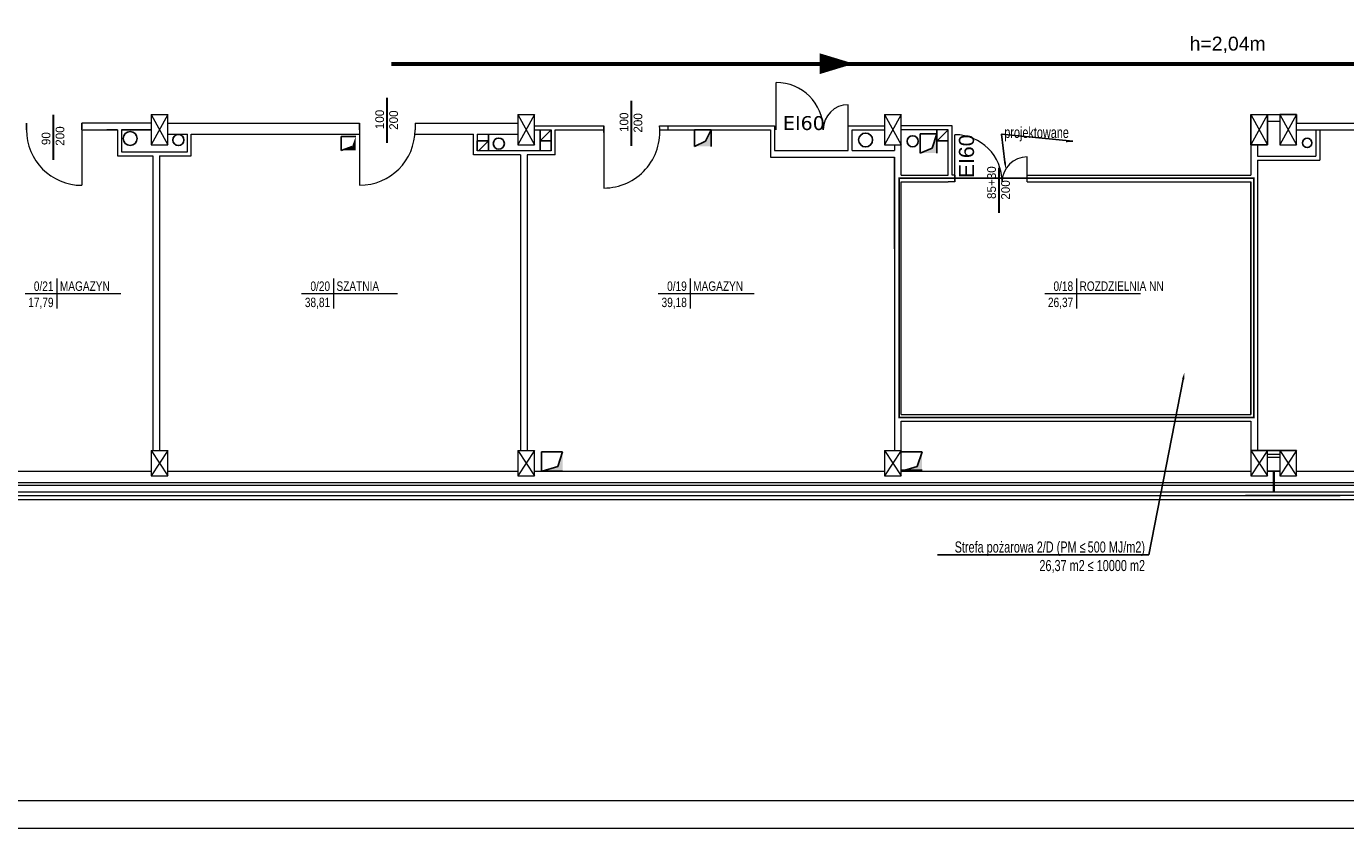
# Model space of a CAD drawing. Header units: millimetres. Extents: x 126553 to 403692, y -95821 to 38049.
# Tile 174 of 256: x 216120 to 218496, y 19222 to 20666. Entities that reach past the tile are written whole.
import ezdxf
from ezdxf import colors
from ezdxf.entities.mleader import LeaderData, LeaderLine
from ezdxf.enums import TextEntityAlignment as Align
from ezdxf.math import Vec2, Vec3

# ---------------------------------------------------------------- set-up
doc = ezdxf.new("R2010")
doc.units = ezdxf.units.MM
doc.linetypes.add('ACAD_ISO02W100', pattern=[15, 12, -3])
doc.layers.add('1  opis', color=9, linetype='Continuous')
doc.layers.add('WENTYLE_WADLIWE', color=1, linetype='Continuous')
for name, color, linetype, lineweight in [('_(06 GRUBA)', 7, 'Continuous', 40), ('docieplenie', 6, 'Continuous', 18), ('docieplenie zew.', 6, 'Continuous', 18), ('ewakaucja', 3, 'Continuous', 50), ('opisy', 7, 'Continuous', 18), ('ramki', 250, 'Continuous', 13), ('WAW_P-POŻ', 10, 'Continuous', 9), ('WYMIAR', 7, 'Continuous', 18), ('ŚCIANY CIENKIE', 7, 'Continuous', 18), ('ŚCIANY GRUBE', 7, 'Continuous', 20)]:
    doc.layers.add(name, color=color, linetype=linetype, lineweight=lineweight)
doc.layers.add('KOMINY', color=94, linetype='Continuous', plot=False)
doc.styles.add('Arial', font='arial.ttf')
doc.styles.add('ROMANS', font='romans.shx', dxfattribs={"width": 0.7})
doc.styles.add('STYLE1', font='txt', dxfattribs={"width": 0.8})
doc.linetypes.add('ZIGZAG', pattern='A,0.0001,-0.2,[131,LTYPESHP.SHX,S=0.2,R=0,X=-0.2,Y=0],-0.4,[131,LTYPESHP.SHX,S=0.2,R=180,X=0.2,Y=0],-0.2', length=0.8001)

# ---------------------------------------------------------------- blocks, each defined once
blk = doc.blocks.new('METKA')
for p, q in [((0, 26.9), (0, -26.9)), ((-57.4, 0), (115.4, 0))]:
    blk.add_line(p, q)
at = {"layer": 'opisy', "style": 'STYLE1', "width": 0.8, "flags": 4}
for tag, p in [('NUMER', (-6.1, 4.5)), ('POWIERZCHNIA', (-6, -24.6))]:
    blk.add_attdef(tag, text='', height=17, dxfattribs=at).set_placement(p, align=Align.RIGHT)
for tag, p in [('NAZWA', (5.3, 4.6)), ('POSADZKA', (5.6, -24.7))]:
    blk.add_attdef(tag, p, '', height=17, dxfattribs=at)

msp = doc.modelspace()

# ---------------------------------------------------------------- hatches: boundary and pattern name
at = {"layer": 'KOMINY'}
for points in [[(217353.05133, 20479.83764), (217343.05066, 20459.2614), (217323.05133, 20449.83764), (217353.05133, 20449.83764)], [(216713.05135, 20467.55019), (216706.54627, 20449.71402), (216687.05135, 20442.55019), (216713.05135, 20442.55019)], [(217750.93287, 20446.65275), (217729.65924, 20437.64152), (217759.65924, 20437.64152), (217759.65924, 20472.64152)], [(217085.6912, 19900.33763), (217076.74917, 19874.02157), (217048.71401, 19865.33763), (217085.6912, 19865.33763)], [(217733.05133, 19900.33763), (217724.1093, 19874.02157), (217696.07415, 19865.33763), (217733.05133, 19865.33763)]]:
    msp.add_hatch(color=0, dxfattribs=at).paths.add_polyline_path(points)

# ---------------------------------------------------------------- linework, layer by layer
at = {"layer": 'docieplenie', "color": 0, "linetype": 'ZIGZAG'}
for p, q in [((213326.54846, 19821.89515), (218486.05318, 19821.89515)), ((223705.54783, 19821.70602), (218315.06374, 19821.70602))]:
    msp.add_line(p, q, dxfattribs=at)
at = {"layer": 'docieplenie', "color": 0, "lineweight": 0}
for points in [[(217470.05133, 20479.83764), (217470.05133, 20564.83764)], [(217600.05133, 20479.83764), (217600.05133, 20524.83764)], [(216220.08673, 20479.81038), (216220.08673, 20379.81038)], [(216720.05133, 20479.83764), (216720.05133, 20379.83764)], [(217160.05133, 20474.83764), (217160.05133, 20374.83764)], [(217792.05133, 20385.83764), (217792.05133, 20470.83764)], [(217922.05133, 20385.83764), (217922.05133, 20430.83764)]]:
    msp.add_lwpolyline(points, dxfattribs=at)
at = {"layer": 'docieplenie', "color": 0, "lineweight": 30}
for points in [[(216769.89035, 20456.11714), (216769.89035, 20536.98508)], [(217209.89035, 20451.11714), (217209.89035, 20531.98508)], [(216169.172, 20425.90548), (216169.172, 20506.77342)], [(217871.79679, 20330.51034), (217871.79679, 20411.37828)]]:
    msp.add_lwpolyline(points, dxfattribs=at)
at = {"layer": 'docieplenie', "color": 0, "lineweight": 0}
for centre, radius, start, end in [((217470.05133, 20479.83764), 85, 0, 90), ((217600.05133, 20479.83764), 45, 90, 180), ((216220.08673, 20479.81038), 100, 180, 270), ((216720.05133, 20479.83764), 100, 270, 0), ((217159.62878, 20475.85778), 101.02102, 270.23966005, 6.23974054), ((217792.05133, 20385.83764), 85, 0, 90), ((217922.05133, 20385.83764), 45, 90, 180)]:
    msp.add_arc(centre, radius, start, end, dxfattribs=at)
at = {"layer": 'docieplenie zew.', "color": 0}
for p, q in [((213319.05133, 19814.33764), (218486.13472, 19814.33764)), ((218315.06374, 19814.33764), (223713.05133, 19814.33764))]:
    msp.add_line(p, q, dxfattribs=at)
at = {"layer": 'ewakaucja', "color": 3, "lineweight": 60}
for points in [[(216777.43791, 20598.59962), (217739.99903, 20598.59962)], [(217167.80869, 20598.59962), (218587.44757, 20598.59962)]]:
    msp.add_lwpolyline(points, dxfattribs=at)
msp.add_lwpolyline([(217610.23438, 20598.59962, 0, 37.5, 0), (217548.53114, 20598.59962, 37.5, 37.5, 0)], format="xyseb", dxfattribs=at)
at = {"layer": 'KOMINY', "color": 0}
for p, q in [((217065.05133, 20479.83764), (217045.05133, 20459.83764)), ((217065.05133, 20479.83764), (217045.05133, 20459.83764)), ((217045.05133, 20441.83764), (217045.05133, 20479.83764)), ((217065.05133, 20441.83764), (217065.05133, 20479.83764)), ((217323.05133, 20449.83764), (217323.05133, 20479.83764)), ((217353.05133, 20479.83764), (217323.05133, 20479.83764)), ((217353.05133, 20479.83764), (217343.05066, 20459.2614)), ((217353.05133, 20479.83764), (217353.05133, 20449.83764)), ((217759.65924, 20437.64152), (217759.65924, 20479.83764)), ((217780.05133, 20479.83764), (217760.05133, 20459.83764)), ((216687.05135, 20467.55019), (216687.05135, 20442.55019)), ((216713.05135, 20467.55019), (216687.05135, 20467.55019)), ((216687.05135, 20462.55019), (216687.05135, 20442.55019)), ((216687.05135, 20442.55019), (216687.05135, 20462.55019)), ((216932.05133, 20459.83764), (216952.05133, 20459.83764)), ((216932.05133, 20441.83764), (216932.05133, 20459.83764)), ((216952.05133, 20459.83764), (216934.05133, 20441.83764)), ((216952.05133, 20441.83764), (216952.05133, 20471.83764)), ((216952.05133, 20459.83764), (216952.05133, 20441.83764)), ((217065.05133, 20459.83764), (217045.05133, 20459.83764)), ((217065.05133, 20459.83764), (217045.05133, 20459.83764)), ((217343.05066, 20459.2614), (217323.05133, 20449.83764)), ((217729.65924, 20437.64152), (217729.65924, 20472.64152)), ((217729.65924, 20472.64152), (217759.65924, 20472.64152)), ((217759.65924, 20472.64152), (217750.93287, 20446.65275)), ((217760.05133, 20459.83764), (217780.05133, 20459.83764)), ((216706.54627, 20449.71402), (216687.05135, 20442.55019)), ((217750.93287, 20446.65275), (217729.65924, 20437.64152)), ((217085.6912, 19900.33763), (217047.6912, 19900.33763)), ((217047.6912, 19900.33763), (217047.6912, 19865.33764)), ((217085.6912, 19900.33763), (217076.74917, 19874.02157)), ((217733.05133, 19900.33763), (217695.05133, 19900.33763)), ((217733.05133, 19900.33763), (217724.1093, 19874.02157)), ((217047.6912, 19865.33764), (217048.71401, 19865.33763)), ((217076.74917, 19874.02157), (217048.71401, 19865.33763)), ((217048.71404, 19865.33764), (217085.69123, 19865.33764)), ((217724.1093, 19874.02157), (217696.07415, 19865.33763)), ((217696.07415, 19867.33763), (217733.05133, 19867.33763))]:
    msp.add_line(p, q, dxfattribs=at)
for centre, radius in [((216306.96476, 20463.9537), 12.5), ((216393.87981, 20461.27778), 10), ((216970.73267, 20454.85753), 10), ((217631.23277, 20461.40866), 12.5), ((217715.84905, 20459.08805), 10), ((218426.3646, 20456.02227), 8.37786)]:
    msp.add_circle(centre, radius, dxfattribs=at)
at = {"layer": 'ramki', "color": 0, "ltscale": 0.6}
for points in [[(212702.63626, 23422.30878), (225606.35159, 23422.30878), (225606.35159, 19222.30878), (212702.63626, 19222.30878)], [(212902.63626, 23372.30878), (225556.35159, 23372.30878), (225556.35159, 19272.30878), (212902.63626, 19272.30878)]]:
    msp.add_lwpolyline(points, close=True, dxfattribs=at)
at = {"layer": 'WAW_P-POŻ', "color": 1, "linetype": 'ACAD_ISO02W100', "ltscale": 2, "true_color": 0xff0000, "const_width": 3}
msp.add_lwpolyline([(217691.40591, 20392.40499), (218330.2074, 20392.40499), (218330.2074, 19961.94146), (217691.40591, 19961.94146)], close=True, dxfattribs=at)
at = {"layer": 'ŚCIANY CIENKIE', "color": 0}
for p, q in [((216375.05133, 20507.33764), (216345.05133, 20452.33764)), ((216345.05133, 20507.33764), (216375.05133, 20452.33764)), ((217035.05133, 20507.33764), (217005.05133, 20452.33764)), ((217005.05133, 20507.33764), (217035.05133, 20452.33764)), ((217695.05133, 20507.33764), (217665.05133, 20452.33764)), ((217665.05133, 20507.33764), (217695.05133, 20452.33764)), ((218325.05133, 20507.33764), (218355.05133, 20452.33764)), ((218355.05133, 20507.33764), (218325.05133, 20452.33764)), ((218355.05133, 20507.33764), (218325.05133, 20452.33764)), ((218325.05133, 20507.33764), (218355.05133, 20452.33764)), ((218407.05133, 20507.33764), (218377.05133, 20452.33764)), ((218377.05133, 20507.33764), (218407.05133, 20452.33764)), ((218377.05133, 20507.33764), (218407.05133, 20452.33764)), ((218407.05133, 20507.33764), (218377.05133, 20452.33764)), ((216345.05133, 19902.33764), (216375.05133, 19857.33764)), ((216375.05133, 19902.33764), (216345.05133, 19857.33764)), ((217035.05133, 19902.33764), (217005.05133, 19857.33764)), ((217005.05133, 19902.33764), (217035.05133, 19857.33764)), ((217695.05133, 19902.33764), (217665.05133, 19857.33764)), ((217665.05133, 19902.33764), (217695.05133, 19857.33764)), ((218355.05133, 19902.33764), (218325.05133, 19857.33764)), ((218325.05133, 19902.33764), (218355.05133, 19857.33764)), ((218355.05133, 19902.33764), (218325.05133, 19857.33764)), ((218325.05133, 19902.33764), (218355.05133, 19857.33764)), ((218407.05133, 19902.33764), (218377.05133, 19857.33764)), ((218377.05133, 19902.33764), (218407.05133, 19857.33764)), ((218407.05133, 19902.33764), (218377.05133, 19857.33764)), ((218377.05133, 19902.33764), (218407.05133, 19857.33764))]:
    msp.add_line(p, q, dxfattribs=at)
at = {"layer": 'ŚCIANY GRUBE', "color": 0}
for p, q in [((216345.05133, 20507.33764), (216375.05133, 20507.33764)), ((216345.05133, 20507.33764), (216345.05133, 20452.33764)), ((216375.05133, 20452.33764), (216375.05133, 20507.33764)), ((217005.05133, 20507.33764), (217005.05133, 20452.33764)), ((217005.05133, 20507.33764), (217035.05133, 20507.33764)), ((217035.05133, 20452.33764), (217035.05133, 20507.33764)), ((217665.05133, 20507.33764), (217665.05133, 20452.33764)), ((217665.05133, 20507.33764), (217695.05133, 20507.33764)), ((217695.05133, 20452.33764), (217695.05133, 20507.33764)), ((218325.05133, 20507.33764), (218355.05133, 20507.33764)), ((218325.05133, 20452.33764), (218325.05133, 20507.33764)), ((218325.05133, 20507.33764), (218325.05133, 20452.33764)), ((218325.05133, 20507.33764), (218355.05133, 20507.33764)), ((218355.05133, 20507.33764), (218355.05133, 20452.33764)), ((218355.05133, 20452.33764), (218355.05133, 20507.33764)), ((218355.05133, 20507.33764), (218377.05133, 20507.33764)), ((218355.05133, 20507.33764), (218377.05133, 20507.33764)), ((218377.05133, 20507.33764), (218377.05133, 20452.33764)), ((218407.05133, 20507.33764), (218377.05133, 20507.33764)), ((218377.05133, 20507.33764), (218407.05133, 20507.33764)), ((218377.05133, 20507.33764), (218377.05133, 20452.33764)), ((218407.05133, 20507.33764), (218407.05133, 20491.83764)), ((218407.05133, 20452.33764), (218407.05133, 20507.33764)), ((218407.05133, 20452.33764), (218407.05133, 20507.33764)), ((216120.08673, 20491.81038), (216120.08673, 20479.81038)), ((216120.08673, 20491.81038), (216120.08673, 20479.81038)), ((216120.12213, 20479.81038), (216120.12213, 20491.81038)), ((216120.12213, 20479.81038), (216120.12213, 20491.81038)), ((216120.12213, 20479.81038), (216120.12213, 20491.81038)), ((216120.12213, 20491.81038), (216120.12213, 20479.81038)), ((216345.05133, 20491.83764), (216220.08673, 20491.83764)), ((216220.08673, 20491.83764), (216220.08673, 20481.41894)), ((216220.08673, 20479.83764), (216220.08673, 20491.83764)), ((216220.08673, 20479.83764), (216284.15993, 20479.83764)), ((216284.15993, 20479.83764), (216265.05133, 20479.83764)), ((216284.15993, 20479.83764), (216284.15993, 20432.83764)), ((216345.05133, 20479.83764), (216291.15993, 20479.83764)), ((216291.15993, 20479.83764), (216291.15993, 20439.83764)), ((216291.15993, 20479.83764), (216345.05133, 20479.83764)), ((216375.05133, 20491.83764), (216599.55133, 20491.83764)), ((216375.05133, 20491.83764), (216720.05133, 20491.83764)), ((216720.05133, 20491.83764), (216720.05133, 20471.83764)), ((216720.05133, 20491.83764), (216720.05133, 20479.83764)), ((216720.05133, 20479.83764), (216720.05133, 20491.83764)), ((216720.05133, 20479.83764), (216720.05133, 20491.83764)), ((216720.05133, 20479.83764), (216720.05133, 20491.83764)), ((216720.05133, 20479.83764), (216720.05133, 20491.83764)), ((216720.05133, 20491.83764), (216720.05133, 20479.83764)), ((216820.01594, 20491.83764), (216820.01594, 20479.83764)), ((216820.05133, 20491.83764), (217005.05133, 20491.83764)), ((216820.05133, 20491.83764), (216820.05133, 20479.83764)), ((217035.05133, 20486.83764), (217160.05133, 20486.83764)), ((217035.05133, 20479.83764), (217065.05133, 20479.83764)), ((217065.05133, 20441.83764), (217065.05133, 20479.83764)), ((217072.05133, 20434.83764), (217072.05133, 20479.83764)), ((217072.05133, 20479.83764), (217160.05133, 20479.83764)), ((217160.05133, 20486.83764), (217160.05133, 20479.83764)), ((217160.05133, 20486.83764), (217160.05133, 20466.83764)), ((217160.05133, 20486.83764), (217160.05133, 20474.83764)), ((217160.05133, 20474.83764), (217160.05133, 20486.83764)), ((217160.05133, 20474.83764), (217160.05133, 20486.83764)), ((217160.05133, 20474.83764), (217160.05133, 20486.83764)), ((217160.05133, 20474.83764), (217160.05133, 20486.83764)), ((217160.05133, 20486.83764), (217160.05133, 20474.83764)), ((217260.05133, 20486.83764), (217467.05133, 20486.83764)), ((217260.05133, 20479.83764), (217460.05133, 20479.83764)), ((217275.05133, 20486.83764), (217275.05133, 20479.83764)), ((217460.05133, 20479.83764), (217460.05133, 20430.64152)), ((217467.05133, 20486.83764), (217467.05133, 20442.64152)), ((217600.05133, 20442.64152), (217600.05133, 20486.83764)), ((217600.05133, 20486.83764), (217665.05133, 20486.83764)), ((217607.05133, 20479.83764), (217665.05133, 20479.83764)), ((217607.05133, 20442.64152), (217607.05133, 20479.83764)), ((217787.05133, 20486.83764), (217695.05133, 20486.83764)), ((217695.05133, 20397.83764), (217695.05133, 20479.83764)), ((217780.05133, 20479.83764), (217695.05133, 20479.83764)), ((217780.05133, 20397.83764), (217780.05133, 20479.83764)), ((217780.05133, 20459.83764), (217780.05133, 20479.83764)), ((217787.05133, 20397.83764), (217787.05133, 20486.83764)), ((218355.05133, 20495.33764), (218377.05133, 20495.33764)), ((218355.05133, 20495.33764), (218377.05133, 20495.33764)), ((218407.05133, 20491.83764), (218656.55133, 20491.83764)), ((218407.05133, 20491.83764), (218662.05133, 20491.83764)), ((218407.05133, 20491.83764), (218454.05133, 20491.83764)), ((218407.05133, 20491.83764), (218486.13472, 20491.83764)), ((218407.05133, 20479.87769), (218442.05133, 20479.87769)), ((218407.05133, 20479.87769), (218442.05133, 20479.87769)), ((218407.05133, 20479.83764), (218486.13472, 20479.83764)), ((218442.05133, 20491.83764), (218442.05133, 20491.87769)), ((218442.05133, 20479.87769), (218442.05133, 20432.23764)), ((218442.05133, 20479.87769), (218442.05133, 20432.23764)), ((218442.05133, 20479.83764), (218442.05133, 20439.83764)), ((218449.05133, 20479.87769), (218662.05133, 20479.87769)), ((218449.05133, 20479.87769), (218449.05133, 20425.23764)), ((218449.05133, 20479.87769), (218449.05133, 20425.23764)), ((218449.05133, 20479.83764), (218449.05133, 20432.83764)), ((218449.05133, 20479.83764), (218486.13472, 20479.83764)), ((218454.05133, 20491.83764), (218486.13472, 20491.83764)), ((216375.05133, 20471.83764), (216410.05133, 20471.83764)), ((216410.05133, 20439.83764), (216410.05133, 20471.83764)), ((216410.05133, 20452.33764), (216410.05133, 20471.83764)), ((216417.05133, 20432.83764), (216417.05133, 20471.83764)), ((216417.05133, 20471.83764), (216720.05133, 20471.83764)), ((216819.73082, 20471.83764), (216925.05133, 20471.83764)), ((216925.05133, 20434.83764), (216925.05133, 20471.83764)), ((216932.05133, 20471.83764), (216932.05133, 20441.83764)), ((216932.05133, 20471.83764), (217005.05133, 20471.83764)), ((216284.15993, 20432.83764), (216348.05133, 20432.83764)), ((216291.15993, 20439.83764), (216410.05133, 20439.83764)), ((216345.05133, 20452.33764), (216375.05133, 20452.33764)), ((216348.05133, 20432.83764), (216348.05133, 19902.33764)), ((216360.05133, 20439.83764), (216410.05133, 20439.83764)), ((216360.05133, 20432.83764), (216360.05133, 19902.33764)), ((216360.05133, 20432.83764), (216417.05133, 20432.83764)), ((217010.05133, 20434.83764), (216925.05133, 20434.83764)), ((217065.05133, 20441.83764), (216932.05133, 20441.83764)), ((217005.05133, 20452.33764), (217035.05133, 20452.33764)), ((217010.05133, 20434.83764), (217010.05133, 19902.33764)), ((217072.05133, 20434.83764), (217022.05133, 20434.83764)), ((217022.05133, 20434.83764), (217022.05133, 19902.33764)), ((217460.05133, 20430.64152), (217683.05133, 20430.64152)), ((217467.05133, 20442.64152), (217600.05133, 20442.64152)), ((217607.05133, 20442.64152), (217683.05133, 20442.64152)), ((217665.05133, 20452.33764), (217695.05133, 20452.33764)), ((217683.05133, 20452.33764), (217683.05133, 20442.64152)), ((217683.05133, 20265.64152), (217683.05133, 20430.64152)), ((217683.05133, 20430.64152), (217683.05133, 19902.33764)), ((218355.05133, 20452.33764), (218325.05133, 20452.33764)), ((218325.05133, 20452.33764), (218355.05133, 20452.33764)), ((218325.05133, 20452.33764), (218325.05133, 20397.83764)), ((218325.05133, 20452.33764), (218325.05133, 20397.83764)), ((218337.05133, 20452.33764), (218337.05133, 20432.23764)), ((218337.05133, 20452.33764), (218337.05133, 20432.23764)), ((218337.05133, 20432.23764), (218442.05133, 20432.23764)), ((218337.05133, 20432.23764), (218442.05133, 20432.23764)), ((218377.05133, 20452.33764), (218407.05133, 20452.33764)), ((218377.05133, 20452.33764), (218407.05133, 20452.33764)), ((218337.05133, 20425.23764), (218449.05133, 20425.23764)), ((218337.05133, 20425.23764), (218449.05133, 20425.23764)), ((218337.05133, 20425.23764), (218337.05133, 19902.33764)), ((218337.05133, 20425.23764), (218337.05133, 19902.33764)), ((217695.05133, 20397.83764), (217780.05133, 20397.83764)), ((217695.05133, 20385.83764), (217780.05133, 20385.83764)), ((217695.05133, 19967.33764), (217695.05133, 20385.83764)), ((217792.05133, 20385.83764), (217780.05133, 20385.83764)), ((217792.05133, 20397.83764), (217787.05133, 20397.83764)), ((217792.05133, 20397.83764), (217792.05133, 20385.83764)), ((217922.05133, 20385.83764), (217922.05133, 20397.83764)), ((217922.05133, 20397.83764), (218325.05133, 20397.83764)), ((217922.05133, 20385.83764), (218325.05133, 20385.83764)), ((218315.06374, 20397.83764), (218325.05133, 20397.83764)), ((218315.06374, 20385.83764), (218325.05133, 20385.83764)), ((218325.05133, 19967.33764), (218325.05133, 20385.83764)), ((218325.05133, 20385.83764), (218325.05133, 19967.33764)), ((218325.05133, 19987.83764), (218325.05133, 20377.83764)), ((217695.05133, 20265.64152), (217695.05133, 20270.64152)), ((217695.05133, 19967.33764), (218325.05133, 19967.33764)), ((217695.05133, 19902.33764), (217695.05133, 19955.33764)), ((217695.05133, 19902.33764), (217695.05133, 19955.33764)), ((217695.05133, 19955.33764), (218325.05133, 19955.33764)), ((218315.06374, 19967.33764), (218325.05133, 19967.33764)), ((218315.06374, 19955.33764), (218325.05133, 19955.33764)), ((218325.05133, 19955.33764), (218325.05133, 19902.33764)), ((218325.05133, 19955.33764), (218325.05133, 19902.33764)), ((216345.05133, 19902.33764), (216375.05133, 19902.33764)), ((216345.05133, 19902.33764), (216345.05133, 19857.33764)), ((216375.05133, 19857.33764), (216375.05133, 19902.33764)), ((217005.05133, 19902.33764), (217005.05133, 19857.33764)), ((217005.05133, 19902.33764), (217035.05133, 19902.33764)), ((217035.05133, 19857.33764), (217035.05133, 19902.33764)), ((217665.05133, 19902.33764), (217665.05133, 19857.33764)), ((217665.05133, 19902.33764), (217695.05133, 19902.33764)), ((217695.05133, 19857.33764), (217695.05133, 19902.33764)), ((218337.05133, 19902.33764), (218325.05133, 19902.33764)), ((218325.05133, 19902.33764), (218355.05133, 19902.33764)), ((218325.05133, 19902.33764), (218325.05133, 19857.33764)), ((218325.05133, 19902.33764), (218325.05133, 19857.33764)), ((218325.05133, 19902.33764), (218355.05133, 19902.33764)), ((218377.05133, 19902.33764), (218337.05133, 19902.33764)), ((218355.05133, 19902.33764), (218377.05133, 19902.33764)), ((218355.05133, 19857.33764), (218355.05133, 19902.33764)), ((218355.05133, 19857.33764), (218355.05133, 19902.33764)), ((218377.05133, 19895.33764), (218355.05133, 19895.33764)), ((218355.05133, 19890.33764), (218377.05133, 19890.33764)), ((218377.05133, 19902.33764), (218377.05133, 19857.33764)), ((218407.05133, 19902.33764), (218377.05133, 19902.33764)), ((218377.05133, 19902.33764), (218407.05133, 19902.33764)), ((218377.05133, 19902.33764), (218377.05133, 19857.33764)), ((218407.05133, 19857.33764), (218407.05133, 19902.33764)), ((218407.05133, 19857.33764), (218407.05133, 19902.33764)), ((215715.05133, 19865.33764), (216345.05133, 19865.33764)), ((216375.05133, 19865.33764), (217005.05133, 19865.33764)), ((217035.05133, 19865.33764), (217665.05133, 19865.33764)), ((217695.05133, 19865.33764), (218325.05133, 19865.33764)), ((218315.06374, 19865.33764), (218325.05133, 19865.33764)), ((218377.05133, 19865.33764), (218355.05133, 19865.33764)), ((218355.05133, 19865.33764), (218377.05133, 19865.33764)), ((218365.05133, 19865.33764), (218365.05133, 19828.33764)), ((218365.05133, 19865.33764), (218365.05133, 19828.33764)), ((218367.05133, 19865.33764), (218367.05133, 19828.33764)), ((218367.05133, 19865.33764), (218367.05133, 19828.33764)), ((218407.05133, 19865.33764), (219037.05133, 19865.33764)), ((218407.05133, 19865.33764), (218438.87563, 19865.33764)), ((218407.05133, 19865.33764), (218486.13472, 19865.33764)), ((213343.05133, 19840.33764), (218365.05133, 19840.33764)), ((213345.05133, 19845.33764), (218365.05133, 19845.33764)), ((216345.05133, 19857.33764), (216375.05133, 19857.33764)), ((217005.05133, 19857.33764), (217035.05133, 19857.33764)), ((217665.05133, 19857.33764), (217695.05133, 19857.33764)), ((218315.06374, 19845.33764), (218325.05133, 19845.33764)), ((218315.06374, 19840.33764), (218365.05133, 19840.33764)), ((218325.05133, 19857.33764), (218355.05133, 19857.33764)), ((218325.05133, 19857.33764), (218355.05133, 19857.33764)), ((218325.05133, 19845.33764), (218365.05133, 19845.33764)), ((218367.05133, 19845.33764), (218485.39713, 19845.33764)), ((218367.05133, 19845.33764), (223687.05133, 19845.33764)), ((218367.05133, 19840.33764), (218486.02516, 19840.33764)), ((218367.05133, 19840.33764), (223689.05133, 19840.33764)), ((218377.05133, 19857.33764), (218407.05133, 19857.33764)), ((218377.05133, 19857.33764), (218407.05133, 19857.33764)), ((213333.05133, 19828.33764), (218486.13472, 19828.33764)), ((218315.06374, 19828.33764), (221849.98416, 19828.33764))]:
    msp.add_line(p, q, dxfattribs=at)

# ---------------------------------------------------------------- block references
at = {"layer": 'opisy', "color": 0}
ref = msp.add_blockref('METKA', (216175.03322, 20185.28927), dxfattribs=at)
ref.add_attrib('NAZWA', 'MAGAZYN', (216180.37447, 20189.84827), dxfattribs={"height": 17, "style": 'STYLE1', "width": 0.8, "flags": 4})
ref.add_attrib('NUMER', '0/21', dxfattribs={"height": 17, "style": 'STYLE1', "width": 0.8, "flags": 4}).set_placement((216168.89076, 20189.7567), align=Align.RIGHT)
ref.add_attrib('POWIERZCHNIA', '17,79', dxfattribs={"height": 17, "style": 'STYLE1', "width": 0.8, "flags": 4}).set_placement((216168.99221, 20160.6515), align=Align.RIGHT)
ref = msp.add_blockref('METKA', (216673.07788, 20185.28927), dxfattribs=at)
ref.add_attrib('NAZWA', 'SZATNIA', (216678.41913, 20189.84827), dxfattribs={"height": 17, "style": 'STYLE1', "width": 0.8, "flags": 4})
ref.add_attrib('NUMER', '0/20', dxfattribs={"height": 17, "style": 'STYLE1', "width": 0.8, "flags": 4}).set_placement((216666.93543, 20189.7567), align=Align.RIGHT)
ref.add_attrib('POWIERZCHNIA', '38,81', dxfattribs={"height": 17, "style": 'STYLE1', "width": 0.8, "flags": 4}).set_placement((216667.03687, 20160.6515), align=Align.RIGHT)
ref = msp.add_blockref('METKA', (217315.37525, 20185.28927), dxfattribs=at)
ref.add_attrib('NAZWA', 'MAGAZYN', (217320.7165, 20189.84827), dxfattribs={"height": 17, "style": 'STYLE1', "width": 0.8, "flags": 4})
ref.add_attrib('NUMER', '0/19', dxfattribs={"height": 17, "style": 'STYLE1', "width": 0.8, "flags": 4}).set_placement((217309.23279, 20189.7567), align=Align.RIGHT)
ref.add_attrib('POWIERZCHNIA', '39,18', dxfattribs={"height": 17, "style": 'STYLE1', "width": 0.8, "flags": 4}).set_placement((217309.33424, 20160.6515), align=Align.RIGHT)
ref = msp.add_blockref('METKA', (218011.09824, 20185.28927), dxfattribs=at)
ref.add_attrib('NAZWA', 'ROZDZIELNIA NN', (218016.43949, 20189.84827), dxfattribs={"height": 17, "style": 'STYLE1', "width": 0.8, "flags": 4})
ref.add_attrib('NUMER', '0/18', dxfattribs={"height": 17, "style": 'STYLE1', "width": 0.8, "flags": 4}).set_placement((218004.95579, 20189.7567), align=Align.RIGHT)
ref.add_attrib('POWIERZCHNIA', '26,37', dxfattribs={"height": 17, "style": 'STYLE1', "width": 0.8, "flags": 4}).set_placement((218005.05723, 20160.6515), align=Align.RIGHT)

# ---------------------------------------------------------------- texts
at = {"layer": 'opisy', "color": 0, "char_height": 15.68, "width": 11.13, "attachment_point": 1, "rotation": 90}
for s, insert in [('100', (216748.30742, 20480.74516)), ('200', (216773.4504, 20479.55728)), ('100', (217188.30742, 20475.74516)), ('200', (217213.4504, 20474.55728)), ('200', (216172.73205, 20450.92691)), ('90', (216147.58907, 20452.11479)), ('85+30', (217850.21386, 20355.13835)), ('200', (217875.35685, 20353.95047))]:
    msp.add_mtext(s, dxfattribs=dict(at, insert=insert))
at = {"layer": 'opisy', "color": 1, "true_color": 0xff0000, "insert": (217482.38733, 20504.31464), "char_height": 25, "width": 44.4174403, "attachment_point": 1}
msp.add_mtext('{\\fVerdana|b0|i0|c238|p34;EI60}', dxfattribs=at)
at = {"layer": 'WENTYLE_WADLIWE', "color": 1, "true_color": 0xff0000, "insert": (217799.24349, 20392.89477), "char_height": 27.2, "width": 44.4174403, "attachment_point": 1, "rotation": 90, "style": 'Arial'}
msp.add_mtext('EI60', dxfattribs=at)
at = {"layer": 'WYMIAR', "color": 1, "insert": (218214.74161, 20647.23975), "char_height": 25, "width": 419.0808, "attachment_point": 1}
msp.add_mtext('{\\f@Arial Unicode MS|b0|i0|c238|p34;h=2,04m}', dxfattribs=at)

# ---------------------------------------------------------------- leaders
at = {"layer": '1  opis', "color": 1, "lineweight": -3}
ml = msp.add_multileader_mtext('Standard', dxfattribs=at)
ml.set_content('{\\f@Arial Unicode MS|b0|i0|c238|p34;Strefa pożarowa 2/D (PM \\f@Arial Unicode MS|b0|i0|c0|p34;≤\\fMS Shell Dlg 2|b0|i0|c238|p0;\\H0.66664x; \\f@Arial Unicode MS|b0|i0|c238|p34;\\H1.5001x;500 MJ/m2)  \\P26,37 m2 \\f@Arial Unicode MS|b0|i0|c0|p34;≤\\f@Arial Unicode MS|b0|i0|c238|p34; 10000 m2}', color=1, style='ROMANS')
ml.set_leader_properties()
ml.build(insert=Vec2(0, 0))
ml.multileader.update_dxf_attribs({"text_right_attachment_type": 6, "dogleg_length": 0.36, "arrow_head_size": 12, "scale": 3})
ctx = ml.context
ctx.base_point, ctx.scale, ctx.char_height, ctx.arrow_head_size, ctx.landing_gap_size, ctx.plane_origin = Vec3(217772.44878, 19726.99826), 3, 20, 12, 6, Vec3(218461.20997, 19194.07745)
ctx.right_attachment, ctx.text_align_type = 6, 2
notes = []
notes.append((ctx, [(0, (1, 1, 0), (218141.41621, 19715.02686), (-1, 0), 1.08, [(0, [(218205.21665, 20042.7818)], 0, [])])]))
ctx.mtext.insert, ctx.mtext.alignment, ctx.mtext.flow_direction = Vec3(218134.33621, 19738.96966), 3, 5
at = {"layer": '_(06 GRUBA)', "color": 5, "lineweight": -2}
ml = msp.add_multileader_mtext('Standard', dxfattribs=at)
ml.set_content('{\\f@Arial Unicode MS|b0|i0|c238|p34;projektowane}', color=5, style='ROMANS')
ml.set_leader_properties()
ml.build(insert=Vec2(0, 0))
ml.multileader.update_dxf_attribs({"text_right_attachment_type": 6, "dogleg_length": 0.36, "arrow_head_size": 12, "scale": 3})
ctx = ml.context
ctx.base_point, ctx.scale, ctx.char_height, ctx.arrow_head_size, ctx.landing_gap_size, ctx.plane_origin = Vec3(217877.04149, 20471.97127), 3, 20, 12, 6, Vec3(217916.0934, 19855.00631)
ctx.right_attachment, ctx.text_align_type = 6, 2
notes.append((ctx, [(0, (1, 1, 0), (217875.96149, 20471.97127), (1, 0), 1.08, [(2, [(218004.36569, 20459.05176), (218003.28569, 20459.05176), (218004.36569, 20459.05176)], 0, []), (3, [(217883.63155, 20409.26668)], 0, [])])]))
ctx.mtext.insert, ctx.mtext.alignment, ctx.mtext.flow_direction = Vec3(217997.28569, 20484.89078), 3, 5
for ctx, leaders in notes:
    for number, flags, end, landing, length, lines in leaders:
        leader = LeaderData()
        leader.index, (leader.has_last_leader_line, leader.has_dogleg_vector, leader.attachment_direction) = number, flags
        leader.last_leader_point, leader.dogleg_vector, leader.dogleg_length = Vec3(end), Vec3(landing), length
        for number, points, colour, breaks in lines:
            line = LeaderLine()
            line.index, line.vertices, line.color, line.breaks = number, Vec3.list(points), colors.encode_raw_color(colour), breaks
            leader.lines.append(line)
        ctx.leaders.append(leader)

doc.saveas('drawing.dxf')
